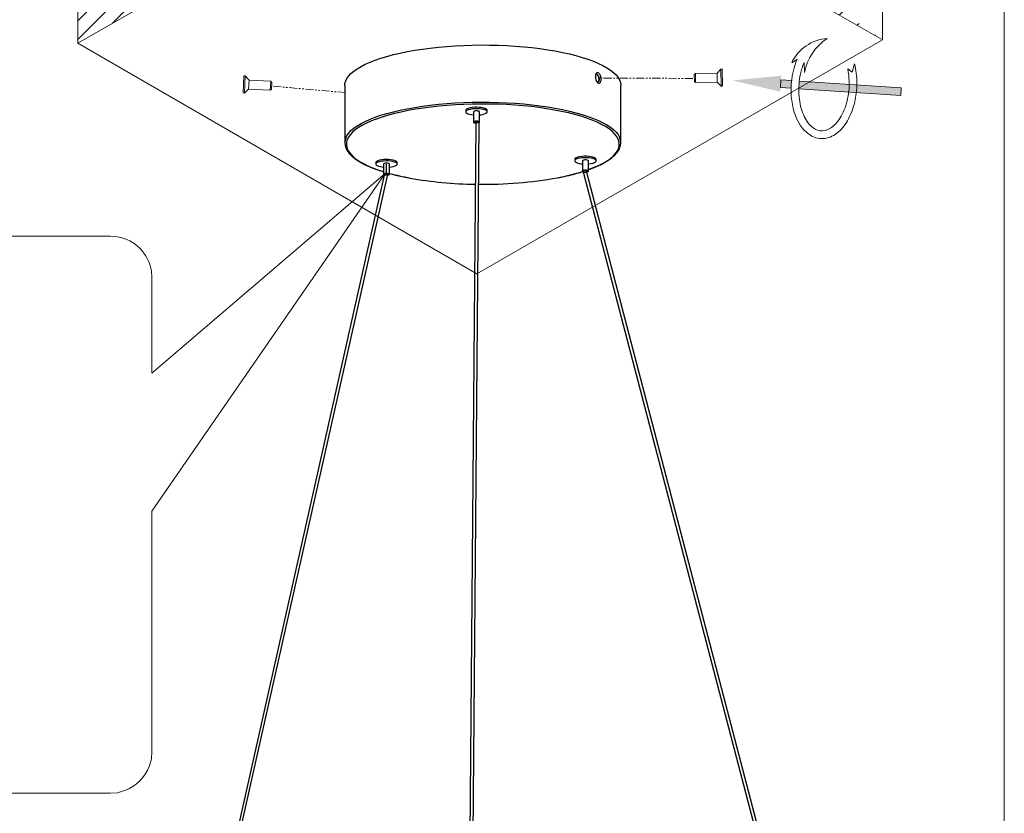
# Model space of a CAD drawing. Header units: inches. Extents: x -453 to -168, y 53 to 291.
# Tile 4 of 5: x -265 to -168, y 127 to 205. Entities that reach past the tile are written whole.
import ezdxf

# ---------------------------------------------------------------- set-up
doc = ezdxf.new("R2010")
doc.units = ezdxf.units.IN
doc.header["$MEASUREMENT"] = 0
doc.linetypes.add('PHANTOM2', pattern=[31.75, 15.875, -3.175, 3.175, -3.175, 3.175, -3.175])
doc.layers.add('layer 1', color=7, linetype='Continuous')
for name, color, linetype, lineweight in [('双点划线', 6, 'PHANTOM2', 5), ('注释', 4, 'Continuous', 5), ('细实线', 3, 'Continuous', 5)]:
    doc.layers.add(name, color=color, linetype=linetype, lineweight=lineweight)

# ---------------------------------------------------------------- blocks, each defined once
blk = doc.blocks.new('1')
at = {"layer": '注释'}
h = blk.add_hatch(color=256, dxfattribs=at)
h.dxf.hatch_style = 1
h.paths.add_polyline_path([(1220.619, 277.454), (1220.664, 277.456), (1220.708, 277.457), (1220.753, 277.458), (1220.797, 277.458), (1220.842, 277.458), (1220.886, 277.458), (1220.931, 277.457), (1220.975, 277.456), (1221.019, 277.454), (1221.019, 278.009), (1220.619, 278.009)])
h.paths.add_polyline_path([(1220.679, 277.056), (1220.619, 277.054), (1220.619, 271.759), (1221.019, 271.759), (1221.019, 277.054), (1220.977, 277.056), (1220.917, 277.058), (1220.858, 277.059), (1220.798, 277.059), (1220.738, 277.058)])
for p, q in [((1221.019, 278.009), (1220.619, 278.009)), ((1221.934, 277.512), (1222.143, 277.244)), ((1221.991, 276.873), (1221.487, 276.809)), ((1221.66, 274.346), (1221.82, 274.592)), ((1222.104, 274.261), (1221.66, 274.346)), ((1221.019, 271.759), (1220.619, 271.759))]:
    blk.add_line(p, q, dxfattribs=at)
for points in [[(1220.619, 278.009), (1220.619, 277.454)], [(1221.019, 278.009), (1221.019, 277.454)], [(1220.619, 277.054), (1220.619, 271.759)], [(1221.019, 277.054), (1221.019, 271.759)]]:
    blk.add_lwpolyline(points, dxfattribs=at)
for centre, radius, start, end in [((1221.123, 275.447), 2.218, 8.0841, 68.5659), ((1221.131, 274.064), 2.768, 37.7641, 82.6117)]:
    blk.add_arc(centre, radius, start, end, dxfattribs=at)
for points, knots in [([(1222.143, 277.244), (1221.997, 277.295), (1221.844, 277.337), (1221.139, 277.485), (1220.534, 277.488), (1219.436, 277.267), (1218.944, 277.045), (1218.396, 276.55), (1218.243, 276.329), (1218.096, 275.851), (1218.105, 275.594), (1218.282, 275.122), (1218.447, 274.907), (1218.885, 274.544), (1219.159, 274.395), (1219.959, 274.107), (1220.539, 274.031), (1221.452, 274.091), (1221.793, 274.157), (1222.104, 274.261)], [1.043437, 1.043437, 1.043437, 1.043437, 1.234217, 1.234217, 1.89443, 1.89443, 2.554643, 2.554643, 2.959062, 2.959062, 3.36348, 3.36348, 3.767899, 3.767899, 4.172318, 4.172318, 4.820691, 4.820691, 5.222756, 5.222756, 5.222756, 5.222756]), ([(1221.991, 276.873), (1221.803, 276.937), (1221.599, 276.986), (1221.047, 277.068), (1220.686, 277.072), (1219.998, 276.988), (1219.672, 276.899), (1219.124, 276.651), (1218.903, 276.493), (1218.607, 276.154), (1218.532, 275.977), (1218.51, 275.632), (1218.561, 275.458), (1218.806, 275.113), (1219.003, 274.947), (1219.513, 274.676), (1219.825, 274.573), (1220.498, 274.456), (1220.859, 274.444), (1221.418, 274.499), (1221.626, 274.538), (1221.82, 274.592)], [1.053683, 1.053683, 1.053683, 1.053683, 1.329612, 1.329612, 1.772815, 1.772815, 2.216019, 2.216019, 2.659223, 2.659223, 3.102427, 3.102427, 3.545631, 3.545631, 3.988835, 3.988835, 4.432038, 4.432038, 4.875242, 4.875242, 5.147887, 5.147887, 5.147887, 5.147887])]:
    blk.add_open_spline(points, degree=3, knots=knots, dxfattribs=at)
blk.add_solid([(1220.403, 278.009), (1220.819, 280.509), (1221.236, 278.009)], dxfattribs=at)
blk = doc.blocks.new('A$C1A4858B8')
at = {"layer": '细实线', "lineweight": 5}
h = blk.add_hatch(dxfattribs=at)
h.set_pattern_fill('ANSI31', color=256, scale=6.9498, style=0)
h.set_pattern_definition([(45, (-287664.318, 121603.402), (-15.602746, 15.602746), [])])
h.paths.add_polyline_path([(677.9, 776.6), (677.9, 856.9), (0, 465.5), (0, 385.3)])
h = blk.add_hatch(dxfattribs=at)
h.set_pattern_fill('ANSI31', color=256, scale=10.4247, style=0)
h.set_pattern_definition([(45, (-287664.32, 121603.402), (-23.404119, 23.404119), [])])
edge = h.paths.add_edge_path()
edge.add_line((1345.3, 391.4), (677.9, 776.6))
edge.add_line((1345.3, 471.6), (677.9, 856.9))
at = {"lineweight": 5}
for p, q in [((0, 465.5), (677.9, 856.9)), ((1345.3, 471.6), (677.9, 856.9)), ((677.9, 856.9), (677.9, 776.6)), ((0, 385.3), (677.9, 776.6)), ((1345.3, 391.4), (677.9, 776.6)), ((0, 465.5), (0, 385.3)), ((1345.3, 471.6), (1345.3, 391.4)), ((667.4, 0), (0, 385.3)), ((667.4, 0), (1345.3, 391.4))]:
    blk.add_line(p, q, dxfattribs=at)
blk = doc.blocks.new('A$C4B2B291E')
at = {"color": 7, "linetype": 'Continuous', "lineweight": 25}
for p, q in [((52.53, 231.89), (52.53, 220.71)), ((106.53, 220.71), (106.53, 231.89)), ((76.19, 227.02), (76.19, 226.74)), ((77.69, 226.74), (77.69, 224.73)), ((78.89, 224.73), (78.89, 226.74)), ((80.39, 226.74), (80.39, 227.02)), ((78.18, 224.48), (76.94, 76.53)), ((77.6, 76.53), (78.84, 224.47)), ((78.18, 224.82), (78.18, 224.74)), ((58.59, 216.81), (58.59, 216.52)), ((60.09, 216.52), (60.09, 214.51)), ((61.29, 214.51), (61.29, 216.52)), ((62.79, 216.52), (62.79, 216.81)), ((97.5, 217.44), (97.5, 217.15)), ((99, 217.15), (99, 215.14)), ((100.2, 215.14), (100.2, 217.15)), ((101.7, 217.15), (101.7, 217.44)), ((60.22, 214.35), (27.42, 68.06)), ((28.12, 68.31), (60.87, 214.24)), ((60.9, 214.57), (60.9, 214.59)), ((94.19, 213.85), (94.23, 213.85)), ((99.1, 215.05), (99.17, 215.02)), ((99.2, 214.75), (137.97, 66.78)), ((99.83, 215.08), (99.83, 215.21)), ((138.7, 66.48), (99.85, 214.87))]:
    blk.add_line(p, q, dxfattribs=at)
at = {"color": 7, "linetype": 'Continuous'}
blk.add_line((60.69, 214.65), (60.69, 216.52), dxfattribs=at)
at = {"color": 7, "linetype": 'Continuous', "lineweight": 25, "flags": 128}
for points in [[(52.53, 231.89), (52.56, 232.29), (52.7, 232.78), (52.94, 233.28), (53.29, 233.76), (53.74, 234.24), (54.29, 234.72), (54.95, 235.18), (55.7, 235.62), (56.54, 236.06), (57.47, 236.47), (58.5, 236.87), (59.6, 237.25), (60.78, 237.6), (62.04, 237.94), (63.37, 238.25), (64.76, 238.54), (66.21, 238.79), (67.71, 239.03), (69.26, 239.23), (70.84, 239.41), (72.47, 239.55), (74.12, 239.67), (75.79, 239.75), (77.47, 239.8), (79.17, 239.83), (80.86, 239.82), (82.56, 239.78), (84.23, 239.71), (85.89, 239.6), (87.53, 239.47), (89.13, 239.31), (90.7, 239.12), (92.22, 238.9), (93.69, 238.65), (95.11, 238.37), (96.46, 238.07), (97.75, 237.75), (98.96, 237.4), (100.1, 237.03), (101.16, 236.64), (102.13, 236.23), (103.01, 235.81), (103.8, 235.37), (104.5, 234.91), (105.09, 234.44), (105.59, 233.97), (105.98, 233.48), (106.27, 232.99), (106.45, 232.5), (106.52, 232), (106.53, 231.89)], [(101.88, 234.03), (101.72, 234.05), (101.6, 233.97)], [(101.88, 232.6), (102.04, 232.58), (102.17, 232.68), (102.26, 232.87), (102.29, 233.13), (102.26, 233.42), (102.17, 233.69), (102.04, 233.91), (101.88, 234.03)], [(100.54, 225.26), (99.87, 225.5), (98.75, 225.87), (97.54, 226.21), (96.27, 226.53), (94.93, 226.83), (93.53, 227.1), (92.08, 227.35), (90.57, 227.57), (89.03, 227.76), (87.44, 227.92), (85.82, 228.05), (84.18, 228.15), (82.52, 228.22), (80.85, 228.26), (79.17, 228.27), (77.5, 228.25), (75.83, 228.19), (74.18, 228.11), (72.54, 228), (70.94, 227.85), (69.37, 227.68), (67.84, 227.48), (66.35, 227.25), (64.92, 226.99), (63.55, 226.71), (62.24, 226.4), (60.99, 226.07), (59.82, 225.72), (58.73, 225.34), (58.46, 225.24)], [(80.39, 227.02), (80.35, 227.14), (80.21, 227.27), (79.97, 227.39), (79.65, 227.49), (79.26, 227.57), (78.82, 227.62), (78.35, 227.64), (77.88, 227.63), (77.44, 227.59), (77.03, 227.52), (76.69, 227.42), (76.42, 227.31), (76.26, 227.18), (76.19, 227.04), (76.19, 227.02)], [(80.15, 226.45), (80.32, 226.58), (80.39, 226.72), (80.35, 226.86), (80.21, 226.99), (79.97, 227.11), (79.65, 227.21), (79.26, 227.29), (78.82, 227.33), (78.35, 227.35), (77.88, 227.34), (77.44, 227.3), (77.03, 227.23), (76.69, 227.14), (76.42, 227.02), (76.26, 226.89), (76.19, 226.76), (76.23, 226.62), (76.37, 226.49), (76.6, 226.37), (76.93, 226.27), (77.32, 226.19), (77.69, 226.15)], [(78.89, 226.74), (78.86, 226.79), (78.75, 226.85), (78.56, 226.89), (78.34, 226.91), (78.11, 226.91), (77.9, 226.87), (77.75, 226.82), (77.69, 226.75), (77.69, 226.74)], [(78.85, 224.67), (78.88, 224.72), (78.86, 224.78), (78.75, 224.84), (78.56, 224.89), (78.34, 224.91), (78.11, 224.9), (77.9, 224.87), (77.75, 224.81), (77.69, 224.75), (77.71, 224.68), (77.83, 224.62), (78.01, 224.57), (78.18, 224.56)], [(78.38, 224.82), (78.32, 224.83), (78.19, 224.82), (78.07, 224.8), (77.99, 224.78), (77.96, 224.74), (77.97, 224.7), (78.03, 224.67), (78.13, 224.64), (78.18, 224.64)], [(101.7, 217.44), (101.69, 217.51), (101.58, 217.64), (101.37, 217.77), (101.08, 217.88), (100.71, 217.96), (100.28, 218.02), (99.83, 218.05), (99.35, 218.05), (98.9, 218.02), (98.47, 217.96), (98.11, 217.87), (97.82, 217.76), (97.62, 217.64), (97.51, 217.5), (97.5, 217.44)], [(100.2, 216.56), (100.31, 216.57), (100.73, 216.63), (101.1, 216.72), (101.39, 216.82), (101.59, 216.95), (101.69, 217.08), (101.69, 217.22), (101.58, 217.36), (101.37, 217.48), (101.08, 217.59), (100.71, 217.67), (100.28, 217.73), (99.83, 217.76), (99.35, 217.76), (98.9, 217.73), (98.47, 217.67), (98.11, 217.58), (97.82, 217.48), (97.62, 217.35), (97.51, 217.22), (97.52, 217.08), (97.62, 216.94), (97.83, 216.82), (97.83, 216.82)], [(60.6, 217.42), (60.13, 217.4), (59.7, 217.35), (59.31, 217.27), (58.99, 217.17), (58.76, 217.05), (58.62, 216.92), (58.59, 216.81)], [(60.6, 217.14), (60.13, 217.11), (59.7, 217.06), (59.31, 216.98), (58.99, 216.88), (58.76, 216.76), (58.62, 216.63), (58.59, 216.49), (58.66, 216.36), (58.84, 216.23), (59.11, 216.11), (59.45, 216.02), (59.86, 215.95), (60.09, 215.93)], [(60.66, 216.7), (60.44, 216.68), (60.25, 216.64), (60.13, 216.58), (60.09, 216.52)], [(62.79, 216.81), (62.79, 216.83), (62.72, 216.97), (62.54, 217.1), (62.27, 217.21), (61.93, 217.3), (61.52, 217.37), (61.07, 217.41), (60.6, 217.42)], [(61.29, 215.93), (61.68, 215.98), (62.07, 216.05), (62.39, 216.16), (62.62, 216.28), (62.76, 216.41), (62.79, 216.55), (62.72, 216.68), (62.54, 216.81), (62.27, 216.92), (61.93, 217.02), (61.52, 217.09), (61.07, 217.13), (60.6, 217.14)], [(61.29, 216.52), (61.29, 216.53), (61.23, 216.59), (61.1, 216.65), (60.9, 216.68), (60.66, 216.7)], [(100.2, 217.15), (100.19, 217.18), (100.11, 217.24), (99.95, 217.29), (99.73, 217.32), (99.5, 217.32), (99.28, 217.3), (99.11, 217.25), (99.02, 217.19), (99, 217.15)], [(60.66, 214.69), (60.44, 214.67), (60.25, 214.63), (60.13, 214.57), (60.09, 214.5), (60.15, 214.44), (60.22, 214.4)], [(60.88, 214.35), (60.94, 214.35), (61.13, 214.39), (61.25, 214.45), (61.29, 214.52), (61.23, 214.59), (61.1, 214.64), (60.9, 214.68), (60.66, 214.69)], [(60.89, 214.44), (60.93, 214.45), (61, 214.48), (61.02, 214.52), (60.99, 214.55), (60.91, 214.58), (60.89, 214.59)], [(99.84, 214.98), (99.92, 214.99), (100.09, 215.04), (100.19, 215.1), (100.19, 215.17), (100.11, 215.24), (99.95, 215.29), (99.73, 215.31), (99.5, 215.32), (99.28, 215.29), (99.11, 215.24), (99.02, 215.18), (99.01, 215.11), (99.1, 215.05)], [(99.83, 215.07), (99.87, 215.09), (99.92, 215.12), (99.93, 215.16), (99.88, 215.19), (99.79, 215.22), (99.67, 215.24), (99.54, 215.24), (99.42, 215.22), (99.33, 215.2), (99.28, 215.16), (99.27, 215.16)]]:
    blk.add_lwpolyline(points, dxfattribs=at)
at = {"color": 8, "linetype": 'Continuous', "lineweight": 25, "flags": 128}
for points in [[(52.71, 221.62), (52.94, 222.09), (53.29, 222.58), (53.74, 223.06), (54.29, 223.53), (54.95, 223.99), (55.7, 224.44), (56.54, 224.87), (57.47, 225.29), (58.5, 225.69), (59.6, 226.06), (60.78, 226.42), (62.04, 226.76), (63.37, 227.07), (64.76, 227.35), (66.21, 227.61), (67.71, 227.84), (69.26, 228.05), (70.84, 228.22), (72.47, 228.37), (74.12, 228.48), (75.79, 228.57), (77.47, 228.62), (79.17, 228.64), (80.86, 228.63), (82.56, 228.59), (84.23, 228.52), (85.89, 228.42), (87.53, 228.29), (89.13, 228.12), (90.7, 227.93), (92.22, 227.71), (93.69, 227.46), (95.11, 227.19), (96.46, 226.89), (97.75, 226.56), (98.96, 226.22), (100.1, 225.85), (101.16, 225.46), (102.13, 225.05), (103.01, 224.62), (103.8, 224.18), (104.5, 223.73), (105.09, 223.26), (105.59, 222.78), (105.98, 222.3), (106.27, 221.81), (106.36, 221.58)], [(58.46, 225.24), (57.72, 224.95), (56.8, 224.54), (55.96, 224.11), (55.22, 223.67), (54.57, 223.21), (54.03, 222.75), (53.58, 222.27), (53.24, 221.79), (52.99, 221.3), (52.86, 220.81), (52.83, 220.32), (52.9, 219.83), (53.08, 219.34), (53.37, 218.85), (53.75, 218.37), (54.24, 217.9), (54.83, 217.44), (55.52, 216.99), (56.3, 216.55), (57.17, 216.13), (58.13, 215.73), (59.18, 215.34), (60.09, 215.04)], [(78.49, 224.83), (78.37, 224.82), (78.26, 224.8), (78.2, 224.77), (78.18, 224.74)], [(78.49, 224.63), (78.37, 224.61), (78.26, 224.58), (78.2, 224.53), (78.18, 224.48)], [(78.84, 224.74), (78.84, 224.74), (78.81, 224.78), (78.73, 224.81), (78.62, 224.83), (78.49, 224.83)], [(78.84, 224.47), (78.84, 224.48), (78.81, 224.54), (78.73, 224.59), (78.62, 224.62), (78.49, 224.63)], [(100.2, 215.46), (100.32, 215.5), (101.33, 215.89), (102.26, 216.31), (103.09, 216.73), (103.83, 217.18), (104.48, 217.63), (105.03, 218.1), (105.47, 218.57), (105.82, 219.05), (106.06, 219.54), (106.19, 220.03), (106.22, 220.53), (106.15, 221.02), (105.97, 221.51), (105.68, 221.99), (105.3, 222.47), (104.81, 222.95), (104.22, 223.41), (103.53, 223.86), (102.75, 224.29), (101.88, 224.71), (100.92, 225.12), (100.54, 225.26)], [(60.87, 214.24), (60.86, 214.25), (60.81, 214.28), (60.72, 214.32), (60.61, 214.34), (60.48, 214.36), (60.36, 214.37), (60.27, 214.37), (60.22, 214.35), (60.22, 214.35)], [(60.9, 214.57), (60.89, 214.59), (60.84, 214.62), (60.75, 214.65), (60.63, 214.66), (60.5, 214.66), (60.38, 214.65), (60.29, 214.62), (60.24, 214.59), (60.24, 214.57)], [(99.83, 215.08), (99.81, 215.12), (99.75, 215.15), (99.65, 215.17), (99.52, 215.18), (99.4, 215.18), (99.28, 215.16), (99.21, 215.13), (99.17, 215.09), (99.17, 215.08)], [(99.85, 214.87), (99.83, 214.88), (99.77, 214.9), (99.67, 214.9), (99.55, 214.88), (99.42, 214.86), (99.31, 214.83), (99.24, 214.79), (99.2, 214.76), (99.2, 214.75)]]:
    blk.add_lwpolyline(points, dxfattribs=at)
at = {"color": 7, "linetype": 'Continuous', "flags": 128}
blk.add_lwpolyline([(60.67, 214.37), (60.67, 214.41), (60.68, 214.44), (60.68, 214.48), (60.68, 214.51), (60.69, 214.55), (60.69, 214.58), (60.69, 214.61), (60.69, 214.65)], dxfattribs=at)
at = {"color": 7, "linetype": 'Continuous', "lineweight": 25}
for centre, radius, start, end in [((78.71, 229.64), 3.5, 272.9457, 294.3221), ((54.98, 220.71), 2.45, 158.1534, 200.9408), ((104.07, 220.71), 2.45, 338.5009, 20.9028), ((99.26, 220.51), 3.96, 248.7746, 266.1937), ((79.87, 292.44), 79.87, 269.1485, 280.2817), ((78.9, 290.29), 77.71, 259.8745, 269.3552)]:
    blk.add_arc(centre, radius, start, end, dxfattribs=at)
at = {"color": 8, "linetype": 'Continuous', "lineweight": 25}
for centre, radius, start, end in [((73.83, 260.74), 47.72, 254.7649, 259.6294), ((86.02, 257.22), 44.12, 280.594, 287.1851)]:
    blk.add_arc(centre, radius, start, end, dxfattribs=at)
at = {"color": 7, "linetype": 'Continuous', "lineweight": 25}
for points, knots in [([(101.72, 232.84), (101.68, 232.93), (101.6, 233.13), (101.54, 233.47), (101.55, 233.82), (101.62, 234.11), (101.76, 234.32), (101.93, 234.41), (102.12, 234.39), (102.31, 234.25), (102.47, 234.02), (102.6, 233.71), (102.67, 233.36), (102.68, 233.01), (102.64, 232.7), (102.53, 232.46), (102.38, 232.33), (102.2, 232.32), (102.01, 232.42), (101.84, 232.61), (101.76, 232.77), (101.72, 232.84)], [0, 0, 0, 0, 0.047337, 0.10149, 0.156362, 0.211507, 0.266319, 0.320291, 0.373254, 0.425517, 0.477735, 0.530569, 0.584363, 0.639037, 0.69416, 0.74914, 0.803414, 0.856683, 0.909105, 0.96126, 1, 1, 1, 1]), ([(101.88, 234.03), (101.89, 234.03), (101.96, 233.99), (102.06, 233.89), (102.17, 233.7), (102.25, 233.46), (102.29, 233.21), (102.28, 232.96), (102.22, 232.76), (102.14, 232.62), (102.06, 232.6), (102.02, 232.58)], [0, 0, 0, 0, 0.041694, 0.16255, 0.283424, 0.40434, 0.525256, 0.646131, 0.766987, 0.887876, 1, 1, 1, 1]), ([(78.18, 224.74), (78.18, 224.67), (78.18, 224.59), (78.18, 224.5), (78.18, 224.48)], [0, 0, 0, 0, 0.6876962, 1, 1, 1, 1]), ([(78.84, 224.47), (78.84, 224.53), (78.84, 224.61), (78.84, 224.71), (78.84, 224.74)], [0, 0, 0, 0, 0.6876973, 1, 1, 1, 1]), ([(52.71, 219.74), (52.78, 219.58), (52.91, 219.26), (53.24, 218.79), (53.65, 218.32), (54.16, 217.85), (54.76, 217.4), (55.45, 216.96), (56.22, 216.53), (57.07, 216.13), (58, 215.74), (59, 215.36), (59.73, 215.13), (60.09, 215.02)], [0, 0, 0, 0, 0.083942, 0.17302, 0.263642, 0.355355, 0.447625, 0.540063, 0.632425, 0.724653, 0.816737, 0.908689, 1, 1, 1, 1]), ([(100.2, 215.43), (100.36, 215.49), (100.87, 215.67), (101.65, 215.98), (102.54, 216.38), (103.34, 216.8), (104.05, 217.24), (104.69, 217.69), (105.23, 218.15), (105.69, 218.63), (106.04, 219.12), (106.26, 219.48), (106.32, 219.68), (106.33, 219.71)], [0, 0, 0, 0, 0.04868, 0.152063, 0.255578, 0.359247, 0.463089, 0.567107, 0.671264, 0.775378, 0.879057, 0.9817, 1, 1, 1, 1]), ([(60.24, 214.57), (60.23, 214.52), (60.23, 214.44), (60.22, 214.37), (60.22, 214.35)], [0, 0, 0, 0, 0.687091, 1, 1, 1, 1]), ([(60.87, 214.24), (60.88, 214.31), (60.89, 214.42), (60.9, 214.53), (60.9, 214.57)], [0, 0, 0, 0, 0.6870547, 1, 1, 1, 1]), ([(61.29, 214.67), (61.67, 214.57), (62.45, 214.36), (63.71, 214.08), (64.62, 213.89), (65.13, 213.8), (65.18, 213.79)], [0, 0, 0, 0, 0.312988, 0.639483, 0.965787, 1, 1, 1, 1]), ([(94.23, 213.85), (94.45, 213.9), (95.11, 214.03), (96, 214.22), (96.64, 214.38), (96.88, 214.44)], [0, 0, 0, 0, 0.23774, 0.720824, 1, 1, 1, 1]), ([(96.88, 214.44), (97.05, 214.48), (97.64, 214.63), (98.37, 214.83), (98.91, 215), (99.08, 215.06)], [0, 0, 0, 0, 0.2224764, 0.7495102, 1, 1, 1, 1]), ([(99.17, 215.08), (99.17, 215.01), (99.18, 214.9), (99.19, 214.79), (99.2, 214.75)], [0, 0, 0, 0, 0.688056, 1, 1, 1, 1]), ([(99.85, 214.87), (99.84, 214.92), (99.83, 214.99), (99.83, 215.06), (99.83, 215.08)], [0, 0, 0, 0, 0.6880071, 1, 1, 1, 1])]:
    blk.add_open_spline(points, degree=3, knots=knots, dxfattribs=at)
at = {"color": 7, "linetype": 'Continuous'}
blk.add_point((60.69, 214.51), dxfattribs=at)

msp = doc.modelspace()

# ---------------------------------------------------------------- linework, layer by layer
at = {"color": 7, "linetype": 'Continuous', "lineweight": 5}
for p, q in [((-242.956, 197.942), (-242.874, 199.613)), ((-242.74, 199.606), (-242.874, 199.613)), ((-242.822, 197.935), (-242.74, 199.606)), ((-242.369, 199.197), (-242.74, 199.606)), ((-198.826, 199.731), (-198.716, 199.845)), ((-198.826, 199.731), (-198.812, 199.062)), ((-198.716, 199.845), (-196.598, 199.889)), ((-198.716, 199.845), (-198.698, 198.953)), ((-196.598, 199.889), (-196.215, 200.287)), ((-196.579, 198.997), (-196.598, 199.889)), ((-196.215, 200.287), (-196.082, 200.29)), ((-196.181, 198.614), (-196.215, 200.287)), ((-196.047, 198.617), (-196.082, 200.29)), ((-242.413, 198.306), (-242.369, 199.197)), ((-240.253, 199.094), (-242.369, 199.197)), ((-240.253, 199.094), (-240.296, 198.203)), ((-240.147, 198.977), (-240.253, 199.094)), ((-240.147, 198.977), (-240.179, 198.309)), ((-198.812, 199.062), (-198.698, 198.953)), ((-198.698, 198.953), (-196.579, 198.997)), ((-196.579, 198.997), (-196.181, 198.614)), ((-196.181, 198.614), (-196.047, 198.617)), ((-242.822, 197.935), (-242.956, 197.942)), ((-242.413, 198.306), (-242.822, 197.935)), ((-240.296, 198.203), (-242.413, 198.306)), ((-240.179, 198.309), (-240.296, 198.203))]:
    msp.add_line(p, q, dxfattribs=at)
at = {"lineweight": 13}
msp.add_lwpolyline([(-453.495, 53.136), (-168.495, 53.136), (-168.495, 251.136), (-453.495, 251.136)], close=True, dxfattribs=at)
at = {"layer": 'layer 1', "lineweight": 0}
for points, knots in [([(-251.892, 157.034), (-251.892, 157.034), (-229.052, 190.061), (-229.052, 190.061), (-229.052, 190.061), (-229.052, 190.061), (-251.892, 170.52), (-251.892, 170.52), (-251.892, 170.52), (-251.892, 170.52), (-251.892, 179.859), (-251.892, 179.859)], [0, 0, 0, 0, 0.333333, 0.333333, 0.333333, 0.333333, 0.666667, 0.666667, 0.666667, 0.666667, 1, 1, 1, 1]), ([(-255.967, 183.933), (-255.967, 183.933), (-298.335, 183.933), (-298.335, 183.933), (-298.335, 183.933), (-298.335, 183.933), (-299.02, 183.861), (-299.02, 183.861), (-299.02, 183.861), (-299.02, 183.861), (-299.705, 183.681), (-299.705, 183.681), (-299.705, 183.681), (-299.705, 183.681), (-300.354, 183.392), (-300.354, 183.392), (-300.354, 183.392), (-300.354, 183.392), (-300.931, 182.996), (-300.931, 182.996), (-300.931, 182.996), (-300.931, 182.996), (-301.436, 182.491), (-301.436, 182.491), (-301.436, 182.491), (-301.436, 182.491), (-301.868, 181.914), (-301.868, 181.914), (-301.868, 181.914), (-301.868, 181.914), (-302.157, 181.265), (-302.157, 181.265), (-302.157, 181.265), (-302.157, 181.265), (-302.337, 180.58), (-302.337, 180.58), (-302.337, 180.58), (-302.337, 180.58), (-302.409, 179.859), (-302.409, 179.859), (-302.409, 179.859), (-302.409, 179.859), (-302.409, 133.524), (-302.409, 133.524), (-302.409, 133.524), (-302.409, 133.524), (-302.337, 132.803), (-302.337, 132.803), (-302.337, 132.803), (-302.337, 132.803), (-302.157, 132.118), (-302.157, 132.118), (-302.157, 132.118), (-302.157, 132.118), (-301.868, 131.469), (-301.868, 131.469), (-301.868, 131.469), (-301.868, 131.469), (-301.436, 130.892), (-301.436, 130.892), (-301.436, 130.892), (-301.436, 130.892), (-300.931, 130.387), (-300.931, 130.387), (-300.931, 130.387), (-300.931, 130.387), (-300.354, 129.991), (-300.354, 129.991), (-300.354, 129.991), (-300.354, 129.991), (-299.705, 129.702), (-299.705, 129.702), (-299.705, 129.702), (-299.705, 129.702), (-299.02, 129.486), (-299.02, 129.486), (-299.02, 129.486), (-299.02, 129.486), (-298.335, 129.45), (-298.335, 129.45), (-298.335, 129.45), (-298.335, 129.45), (-255.967, 129.45), (-255.967, 129.45), (-255.967, 129.45), (-255.967, 129.45), (-255.246, 129.486), (-255.246, 129.486), (-255.246, 129.486), (-255.246, 129.486), (-254.56, 129.702), (-254.56, 129.702), (-254.56, 129.702), (-253.35, 130.125), (-252.601, 130.956), (-252.108, 132.118), (-252.108, 132.118), (-252.108, 132.118), (-251.928, 132.803), (-251.928, 132.803), (-251.928, 132.803), (-251.928, 132.803), (-251.892, 133.524), (-251.892, 133.524), (-251.892, 133.524), (-251.892, 133.524), (-251.892, 157.034), (-251.892, 157.034)], [0, 0, 0, 0, 0.037037, 0.037037, 0.037037, 0.037037, 0.074074, 0.074074, 0.074074, 0.074074, 0.111111, 0.111111, 0.111111, 0.111111, 0.148148, 0.148148, 0.148148, 0.148148, 0.185185, 0.185185, 0.185185, 0.185185, 0.222222, 0.222222, 0.222222, 0.222222, 0.259259, 0.259259, 0.259259, 0.259259, 0.296296, 0.296296, 0.296296, 0.296296, 0.333333, 0.333333, 0.333333, 0.333333, 0.37037, 0.37037, 0.37037, 0.37037, 0.407407, 0.407407, 0.407407, 0.407407, 0.444444, 0.444444, 0.444444, 0.444444, 0.481481, 0.481481, 0.481481, 0.481481, 0.518519, 0.518519, 0.518519, 0.518519, 0.555556, 0.555556, 0.555556, 0.555556, 0.592593, 0.592593, 0.592593, 0.592593, 0.62963, 0.62963, 0.62963, 0.62963, 0.666667, 0.666667, 0.666667, 0.666667, 0.703704, 0.703704, 0.703704, 0.703704, 0.740741, 0.740741, 0.740741, 0.740741, 0.777778, 0.777778, 0.777778, 0.777778, 0.814815, 0.814815, 0.814815, 0.814815, 0.851852, 0.851852, 0.851852, 0.851852, 0.888889, 0.888889, 0.888889, 0.888889, 0.925926, 0.925926, 0.925926, 0.925926, 0.962963, 0.962963, 0.962963, 0.962963, 1, 1, 1, 1]), ([(-251.892, 179.859), (-251.892, 179.859), (-251.928, 180.58), (-251.928, 180.58), (-251.928, 180.58), (-252.244, 182.263), (-253.536, 183.577), (-255.246, 183.861), (-255.246, 183.861), (-255.246, 183.861), (-255.967, 183.933), (-255.967, 183.933)], [0, 0, 0, 0, 0.333333, 0.333333, 0.333333, 0.333333, 0.666667, 0.666667, 0.666667, 0.666667, 1, 1, 1, 1])]:
    msp.add_open_spline(points, degree=3, knots=knots, dxfattribs=at)
at = {"layer": '双点划线', "lineweight": 5, "ltscale": 0.05}
for p, q in [((-198.957, 199.363), (-208.212, 199.41)), ((-240.026, 198.605), (-232.94, 197.973))]:
    msp.add_line(p, q, dxfattribs=at)

# ---------------------------------------------------------------- block references
for name, p, xscale, yscale, zscale in [('A$C1A4858B8', (-259.119, 180.261), 0.0585, 0.0585, 0.0585), ('A$C4B2B291E', (-259.271, 82.726), 0.5, 0.5, 0.5)]:
    msp.add_blockref(name, p, dxfattribs=dict(xscale=xscale, yscale=yscale, zscale=zscale))
at = {"color": 7, "lineweight": 5, "xscale": 1.887600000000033, "yscale": 1.887600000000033, "zscale": 1.887600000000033, "rotation": 86.18036091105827}
msp.add_blockref('1', (179.722, -2135.405), dxfattribs=at)

doc.saveas('drawing.dxf')
